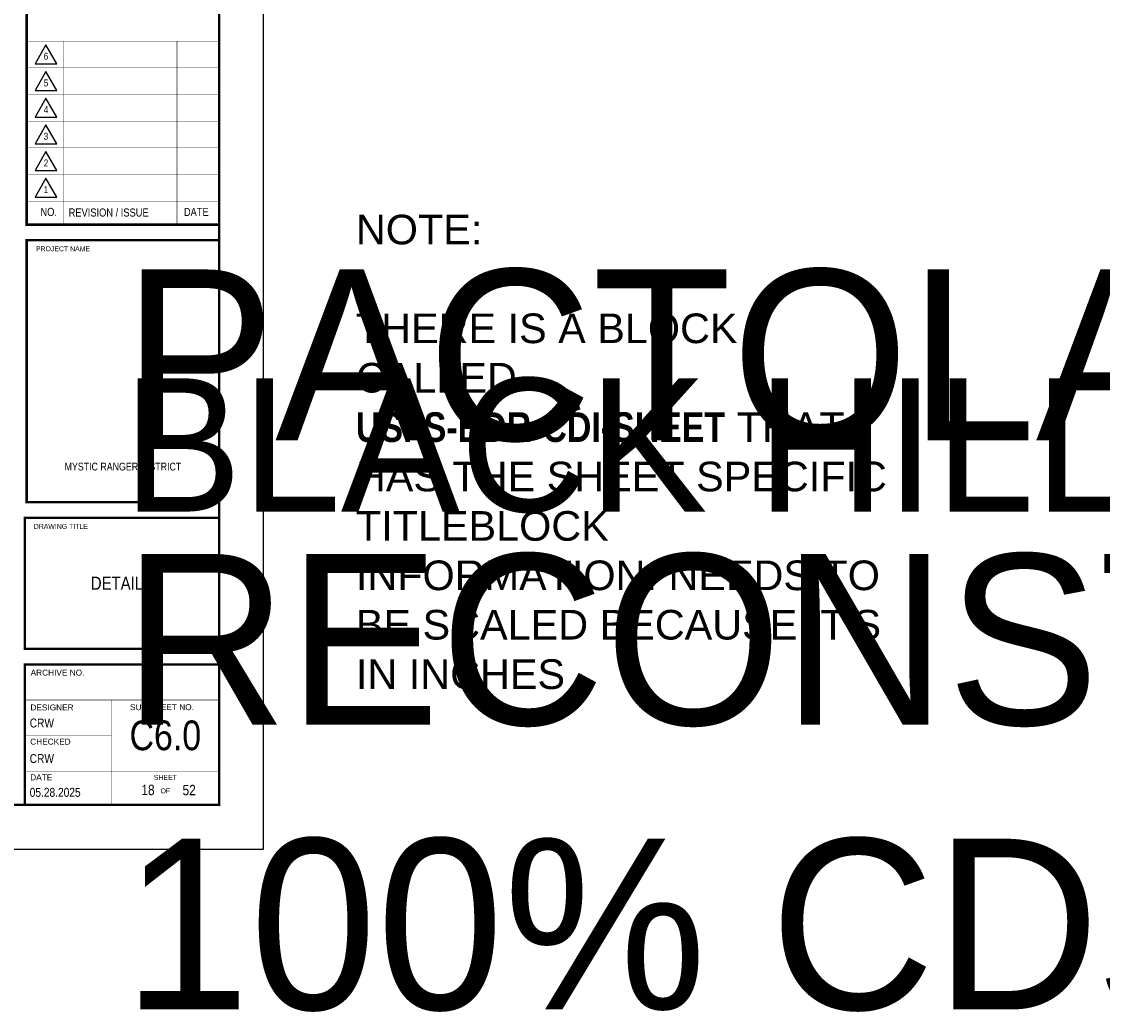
# Paper-space layout 'C6.0 DETAILS' of a CAD drawing. Header units: feet. Extents: x -24 to 101, y -3 to 30.
# Tile 8 of 29: x 38 to 56, y -3 to 14. Entities that reach past the tile are written whole.
import ezdxf
from ezdxf import colors
from ezdxf.entities.mleader import LeaderData, LeaderLine
from ezdxf.enums import TextEntityAlignment as Align
from ezdxf.math import Vec2, Vec3

# ---------------------------------------------------------------- set-up
doc = ezdxf.new("R2018")
doc.units = ezdxf.units.FT
doc.header["$MEASUREMENT"] = 0
for name, color, linetype in [('G-BRDR', 7, 'Continuous'), ('G-BRDR-LINE-ST04', 64, 'Continuous'), ('G-BRDR-TEXT-ST01', 64, 'Continuous'), ('G-TEXT-ST02', 2, 'Continuous'), ('TEXT', 7, 'Continuous')]:
    doc.layers.add(name, color=color, linetype=linetype)
doc.styles.add('Arial', font='arial.ttf')
doc.styles.add('Arial Narrow Tlblk', font='ARIALN.TTF')
doc.styles.add('R-0', font='arial.ttf')
doc.styles.add('RomanS', font='arial.ttf')
doc.styles.get("Standard").update_dxf_attribs({"font": 'arial.ttf'})

# ---------------------------------------------------------------- blocks, each defined once
blk = doc.blocks.new('USFS-BDR-CDI')
at = {"color": 0, "linetype": 'ByBlock', "lineweight": -2, "ltscale": 0.1}
blk.add_lwpolyline([(0, 0), (42, 0), (42, 30), (0, 30)], close=True, dxfattribs=at)
at = {"layer": 'G-BRDR-LINE-ST04', "const_width": 0.04}
for points in [[(41.25, 0.75), (1.5, 0.75), (1.5, 29.25), (41.25, 29.25)], [(38, 10.538), (41.25, 10.538), (41.25, 24.377), (38, 24.377)], [(38, 5.857), (41.25, 5.857), (41.25, 10.278), (38, 10.278)], [(37.967, 3.381), (41.25, 3.381), (41.25, 5.594), (37.967, 5.594)], [(37.967, 3.118), (41.25, 3.118), (41.25, 0.75), (37.967, 0.75)]]:
    blk.add_lwpolyline(points, close=True, dxfattribs=at)
at = {"layer": 'G-BRDR-LINE-ST04', "const_width": 0.007}
for points in [[(38, 13.633), (41.25, 13.633)], [(38.62, 10.538), (38.62, 13.633)], [(40.538, 10.538), (40.538, 13.633)], [(38, 13.183), (41.25, 13.183)], [(38, 12.733), (41.25, 12.733)], [(38, 12.283), (41.25, 12.283)], [(38, 11.833), (41.25, 11.833)], [(38, 11.383), (41.25, 11.383)], [(38, 10.933), (41.25, 10.933)]]:
    blk.add_lwpolyline(points, dxfattribs=at)
at = {"layer": 'G-BRDR-LINE-ST04', "linetype": 'ByBlock', "lineweight": -2}
for points in [[(38.326, 13.573), (38.141, 13.253), (38.511, 13.253)], [(38.326, 13.123), (38.141, 12.803), (38.511, 12.803)], [(38.326, 12.673), (38.141, 12.353), (38.511, 12.353)], [(38.326, 12.223), (38.141, 11.903), (38.511, 11.903)], [(38.326, 11.773), (38.141, 11.453), (38.511, 11.453)], [(38.326, 11.323), (38.141, 11.003), (38.511, 11.003)]]:
    blk.add_lwpolyline(points, close=True, dxfattribs=at)
at = {"layer": 'G-BRDR-LINE-ST04', "linetype": 'ByBlock', "lineweight": -2, "const_width": 0.007}
for points in [[(37.967, 2.518), (41.25, 2.518)], [(39.432, 0.75), (39.432, 2.518)], [(37.967, 1.918), (39.432, 1.918)], [(37.967, 1.318), (39.432, 1.318)], [(39.432, 1.318), (41.25, 1.318)]]:
    blk.add_lwpolyline(points, dxfattribs=at)
at = {"layer": 'G-BRDR-TEXT-ST01', "linetype": 'ByBlock', "lineweight": -2}
for s, insert, char_height, width, attachment_point, style in [('6', (38.326, 13.379), 0.118, 0.07543, 5, 'Arial Narrow Tlblk'), ('5', (38.326, 12.929), 0.118, 0.07543, 5, 'Arial Narrow Tlblk'), ('4', (38.326, 12.479), 0.118, 0.07543, 5, 'Arial Narrow Tlblk'), ('3', (38.326, 12.029), 0.118, 0.07543, 5, 'Arial Narrow Tlblk'), ('2', (38.326, 11.579), 0.118, 0.07543, 5, 'Arial Narrow Tlblk'), ('1', (38.326, 11.129), 0.118, 0.07543, 5, 'Arial Narrow Tlblk'), ('NO.', (38.372, 10.821), 0.1368, 0.27865, 2, 'Arial Narrow Tlblk'), ('REVISION / ISSUE', (39.384, 10.742), 0.1368, 1.60988, 5, 'Arial Narrow Tlblk'), ('DATE', (40.863, 10.821), 0.1368, 0.42646, 2, 'Arial Narrow Tlblk'), ('PROJECT NAME', (38.157, 10.173), 0.08344, 1.05455, 1, 'RomanS'), ('DRAWING TITLE', (38.12, 5.489), 0.08344, 1.09019, 1, 'RomanS'), ('ARCHIVE NO.', (38.067, 3.03), 0.1, 1.09659, 1, 'RomanS'), ('DESIGNER', (38.063, 2.442), 0.1, 0.42221, 1, 'RomanS'), ('SUB SHEET NO.', (39.745, 2.447), 0.1, 1.63917, 1, 'RomanS'), ('CHECKED', (38.06, 1.865), 0.1, 0.5483, 1, 'RomanS'), ('DATE', (38.06, 1.264), 0.1, 0.27018, 1, 'RomanS'), ('SHEET ', (40.341, 1.212), 0.0834, 0.42221, 5, 'RomanS'), ('OF', (40.341, 0.984), 0.0834, 0.28335, 5, 'RomanS')]:
    blk.add_mtext(s, dxfattribs=dict(at, insert=insert, char_height=char_height, width=width, attachment_point=attachment_point, style=style))
at = {"layer": 'G-BRDR-TEXT-ST01', "linetype": 'ByBlock', "lineweight": -2, "style": 'Arial Narrow Tlblk'}
for tag, height, p in [('REGION_NUMBER', 0.4, (39.625, 25.841)), ('REGION_NAME', 0.188, (39.625, 25.383)), ('DISTRICT_NAME', 0.13, (39.625, 6.391))]:
    blk.add_attdef(tag, text='', height=height, dxfattribs=at).set_placement(p, align=Align.CENTER)
for tag, p, height in [('REVISION_6', (38.7, 13.303), 0.12), ('REVISION_DATE6', (40.618, 13.326), 0.11), ('REVISION_5', (38.7, 12.853), 0.12), ('REVISION_DATE5', (40.618, 12.876), 0.11), ('DATE', (38.051, 0.885), 0.15), ('SHT_TOTAL', (40.632, 0.911), 0.175)]:
    blk.add_attdef(tag, p, '', height=height, dxfattribs=at)
for tag, height, p in [('REVISION_4', 0.12, (38.7, 12.403)), ('REVISION_DATE4', 0.11, (40.618, 12.426))]:
    blk.add_attdef(tag, text='', height=height, dxfattribs=at).set_placement(p, align=Align.BOTTOM_LEFT)
at = {"layer": 'G-BRDR-TEXT-ST01', "linetype": 'ByBlock', "lineweight": -2, "ltscale": 0.1, "style": 'Arial Narrow Tlblk'}
for tag, height, p in [('REVISION_3', 0.12, (38.7, 11.953)), ('REVISION_DATE3', 0.11, (40.618, 11.976)), ('REVISION_2', 0.12, (38.704, 11.497)), ('REVISION_DATE2', 0.11, (40.618, 11.526)), ('REVISION_1', 0.12, (38.7, 11.063)), ('REVISION_DATE1', 0.11, (40.618, 11.076))]:
    blk.add_attdef(tag, text='', height=height, dxfattribs=at).set_placement(p, align=Align.BOTTOM_LEFT)
at = {"layer": 'G-BRDR-TEXT-ST01', "linetype": 'ByBlock', "lineweight": -2, "flags": 104}
for tag, height, p in [('PROJECT_NAME', 0.22, (39.625, 9.782)), ('FOREST_NAME', 0.2, (39.625, 7.947))]:
    blk.add_attdef(tag, text='', height=height, dxfattribs=at).set_placement(p, align=Align.TOP_CENTER)
blk.add_attdef('DRAWING_TITLE', text='', height=0.22, dxfattribs=at).set_placement((39.625, 4.52), align=Align.MIDDLE_CENTER)
at = {"layer": 'G-BRDR-TEXT-ST01', "linetype": 'ByBlock', "lineweight": -2, "style": 'Arial Narrow Tlblk', "flags": 4}
for tag, height, p in [('ARCHIVE_NUMBER', 0.145, (38.07, 2.628)), ('DESIGNER', 0.15, (38.054, 2.007)), ('CHECKED', 0.15, (38.054, 1.407)), ('SHT_PAGE', 0.175, (39.835, 0.86))]:
    blk.add_attdef(tag, text='', height=height, dxfattribs=at).set_placement(p, align=Align.BOTTOM_LEFT)
at = {"layer": 'G-BRDR-TEXT-ST01', "linetype": 'ByBlock', "lineweight": -2, "style": 'Arial Narrow Tlblk', "width": 0.9, "flags": 4}
blk.add_attdef('SUB_SHEET', text='', height=0.5, dxfattribs=at).set_placement((40.239, 1.867), align=Align.MIDDLE_CENTER)
blk = doc.blocks.new('C_TBLK-PACTOLA_02403811')
at = {"layer": 'G-BRDR'}
ref = blk.add_blockref('USFS-BDR-CDI', (0, 0), dxfattribs=at)
lines = blk.add_mtext('PACTOLA CAMPGROUND LOOP B\\PRECONSTRUCTION\\P100% CDs', dxfattribs={"layer": '0', "color": 0, "linetype": 'ByBlock', "lineweight": -2, "insert": (39.625, 9.782), "char_height": 2.88079, "attachment_point": 1})
ref.add_attrib('PROJECT_NAME', '', (39.625, 9.782), dxfattribs={"flags": 104}).embed_mtext(lines)
lines = blk.add_mtext('BLACK HILLS NATIONAL FOREST', dxfattribs={"layer": '0', "color": 0, "linetype": 'ByBlock', "lineweight": -2, "insert": (39.625, 7.947), "char_height": 2.25, "attachment_point": 1})
ref.add_attrib('FOREST_NAME', '', (39.625, 7.947), dxfattribs={"flags": 104}).embed_mtext(lines)
ref.add_attrib('DISTRICT_NAME', 'MYSTIC RANGER DISTRICT', dxfattribs={"layer": '0', "color": 0, "linetype": 'ByBlock', "lineweight": -2, "height": 0.13, "style": 'Arial Narrow Tlblk'}).set_placement((39.625, 6.391), align=Align.CENTER)
ref.add_attrib('DATE', '05.28.2025', (38.051, 0.885), dxfattribs={"layer": '0', "color": 0, "linetype": 'ByBlock', "lineweight": -2, "height": 0.15, "style": 'Arial Narrow Tlblk'})
ref.add_attrib('SHT_TOTAL', '52', (40.632, 0.911), dxfattribs={"layer": '0', "color": 0, "linetype": 'ByBlock', "lineweight": -2, "height": 0.175, "style": 'Arial Narrow Tlblk'})
at = {"insert": (43.558, 10.706), "char_height": 0.5, "width": 9.10459, "attachment_point": 1, "style": 'Arial'}
blk.add_mtext("NOTE:\\P\\PTHERE IS A BLOCK CALLED {\\fArial Narrow|b1|i0|c0|p34;USFS-BDR-CDI-SHEET} THAT HAS THE SHEET SPECIFIC TITLEBLOCK INFORMATION. NEEDS TO BE SCALED BECAUSE IT'S IN INCHES", dxfattribs=at)

psp = doc.layouts.new('C6.0 DETAILS')

# ---------------------------------------------------------------- block references
at = {"layer": 'G-TEXT-ST02'}
psp.add_blockref('C_TBLK-PACTOLA_02403811', (0, 0), dxfattribs=at)

# ---------------------------------------------------------------- texts
at = {"style": 'Arial Narrow Tlblk'}
for s, insert, char_height, width, attachment_point in [('DETAILS', (39.6085, 4.4874), 0.22, 1.699889, 5), ('CRW', (38.0513, 2.0527), 0.15, 1.699889, 7), ('C6.0', (40.3409, 1.9177), 0.5, 1.263552, 5), ('CRW', (38.0513, 1.4527), 0.15, 1.699889, 7)]:
    psp.add_mtext(s, dxfattribs=dict(at, insert=insert, char_height=char_height, width=width, attachment_point=attachment_point))
at = {"color": 0, "linetype": 'ByBlock', "lineweight": -2, "insert": (39.9369, 0.9114), "char_height": 0.175, "width": 0.239206, "attachment_point": 7, "style": 'Arial Narrow Tlblk'}
psp.add_mtext('18', dxfattribs=at)

# ---------------------------------------------------------------- leaders
at = {"layer": 'TEXT'}
ml = psp.add_multileader_mtext('Standard', dxfattribs=at)
ml.set_content('INSTALL WHEELSTOP IN CENTER OF PARKING STALL', color=256, style='R-0')
ml.set_leader_properties(color=256)
ml.build(insert=Vec2(0, 0))
ml.multileader.update_dxf_attribs({"text_right_attachment_type": 3, "dogleg_length": 0.125, "arrow_head_size": 0.1719, "scale": 24})
ctx = ml.context
ctx.base_point, ctx.scale, ctx.char_height, ctx.arrow_head_size, ctx.landing_gap_size, ctx.plane_origin = Vec3(24.9077, 5.2195), 24, 0.125, 0.1719, 0.125, Vec3(24.4431, 5.6851)
ctx.right_attachment = 3
notes = []
notes.append((ctx, [(0, (1, 1, 0), (24.7827, 5.2195), (1, 0), 0.125, [(0, [(24.4431, 5.6851)], 0, [])])]))
ctx.mtext.insert, ctx.mtext.width, ctx.mtext.flow_direction = Vec3(25.0327, 5.282), 2.031042, 5
ml = psp.add_multileader_mtext('Standard', dxfattribs=at)
ml.set_content('INSTALL WHEELSTOP IN CENTER OF RV SITE ', color=256, style='R-0')
ml.set_leader_properties(color=256)
ml.build(insert=Vec2(0, 0))
ml.multileader.update_dxf_attribs({"text_right_attachment_type": 3, "dogleg_length": 0.125, "arrow_head_size": 0.1719, "scale": 24})
ctx = ml.context
ctx.base_point, ctx.scale, ctx.char_height, ctx.arrow_head_size, ctx.landing_gap_size, ctx.plane_origin = Vec3(33.0135, 5.1996), 24, 0.125, 0.1719, 0.125, Vec3(32.5489, 5.6683)
ctx.right_attachment = 3
notes.append((ctx, [(0, (1, 1, 0), (32.8885, 5.1996), (1, 0), 0.125, [(0, [(32.5489, 5.6683)], 0, [])])]))
ctx.mtext.insert, ctx.mtext.width, ctx.mtext.defined_height, ctx.mtext.flow_direction = Vec3(33.1385, 5.2621), 2.816152, 1.4196, 5
ml = psp.add_multileader_mtext('Standard', dxfattribs=at)
ml.set_content('\\A1;1/2" EXPANSION JOINT FILLER. FILL TOP OF JOINT WITH PAVING GRAY COLOR JOINT SEALANT (UNLESS SPECIFIED OTHERWISE ON PLANS)', color=256, style='R-0')
ml.set_leader_properties(color=256)
ml.build(insert=Vec2(0, 0))
ml.multileader.update_dxf_attribs({"text_right_attachment_type": 3, "dogleg_length": 0.00521, "arrow_head_size": 0.1719, "scale": 24})
ctx = ml.context
ctx.base_point, ctx.scale, ctx.char_height, ctx.arrow_head_size, ctx.landing_gap_size, ctx.plane_origin = Vec3(11.0179, 3.917), 24, 0.125, 0.1719, 0.125, Vec3(9.2496, 3.1078)
ctx.right_attachment = 3
notes.append((ctx, [(1, (1, 1, 0), (10.8929, 3.917), (1, 0), 0.125, [(0, [(10.3341, 4.7166)], 0, [])])]))
ctx.mtext.insert, ctx.mtext.width, ctx.mtext.flow_direction = Vec3(11.1429, 3.9978), 2.282647, 5
for ctx, leaders in notes:
    for number, flags, end, landing, length, lines in leaders:
        leader = LeaderData()
        leader.index, (leader.has_last_leader_line, leader.has_dogleg_vector, leader.attachment_direction) = number, flags
        leader.last_leader_point, leader.dogleg_vector, leader.dogleg_length = Vec3(end), Vec3(landing), length
        for number, points, colour, breaks in lines:
            line = LeaderLine()
            line.index, line.vertices, line.color, line.breaks = number, Vec3.list(points), colors.encode_raw_color(colour), breaks
            leader.lines.append(line)
        ctx.leaders.append(leader)

doc.saveas('drawing.dxf')
